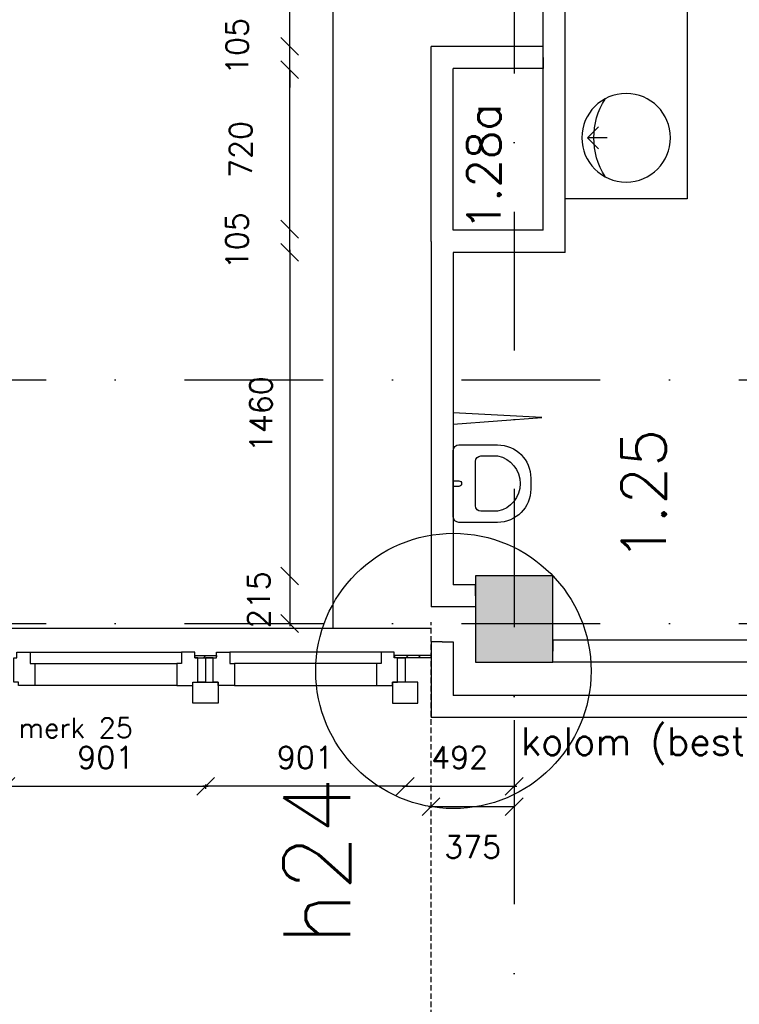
# Model space of a CAD drawing. Extents: x -171140 to 151546, y -8083 to 162438.
# Tile 37 of 96: x 37451 to 40698, y 30528 to 34973. Entities that reach past the tile are written whole.
import ezdxf

# ---------------------------------------------------------------- set-up
doc = ezdxf.new("R2010")
doc.units = 0
doc.header["$LTSCALE"] = 50
doc.header["$MEASUREMENT"] = 0
doc.header["$PDMODE"] = 3
doc.header["$PDSIZE"] = 0.001
for name, pattern in [('DASHDOT', [25, 12.5, -6.25, 0, -6.25]), ('DASHED', [0.75, 0.5, -0.25]), ('HIDDEN', [9.375, 6.25, -3.125]), ('HIDDEN2', [0.1875, 0.125, -0.0625]), ('STRAM_0WT$0$DASHDOT', [25, 12.5, -6.25, 0, -6.25])]:
    doc.linetypes.add(name, pattern=pattern)
doc.layers.get('0').update_dxf_attribs({"linetype": 'CONTINUOUS'})
doc.layers.get('DEFPOINTS').update_dxf_attribs({"linetype": 'CONTINUOUS'})
for name, color, linetype in [('_BESTAAND_ONGEWIJZIGD', 8, 'CONTINUOUS'), ('_BRANDCOMPART', 6, 'DASHDOT'), ('_DETAILNUMMERS', 4, 'CONTINUOUS'), ('_DETAILNUMMERSTEKST', 4, 'CONTINUOUS'), ('_KOLOMBESTAAND', 212, 'CONTINUOUS'), ('A--A42--_F-23-', 9, 'CONTINUOUS'), ('A--L21--', 3, 'CONTINUOUS'), ('A--L22A2_BINNENWAND', 2, 'CONTINUOUS'), ('A--L24AC1_TRAPPEN', 1, 'HIDDEN2'), ('A--L28--', 7, 'CONTINUOUS'), ('A--L31A1_BUITENKOZIJN', 1, 'CONTINUOUS'), ('A--L42--', 7, 'CONTINUOUS'), ('A--L42--_F-23-', 7, 'CONTINUOUS'), ('A--L74--', 7, 'CONTINUOUS'), ('A--L74--_F-23-', 7, 'CONTINUOUS'), ('A--M$1A-_F123-', 1, 'CONTINUOUS'), ('A--T$1A-_F123-_R', 4, 'CONTINUOUS'), ('A--T01A-25_TEKST', 2, 'CONTINUOUS'), ('STRAM_0WT$0$A--T$7A8-_STRA', 8, 'STRAM_0WT$0$DASHDOT'), ('TEKSTKOZIJNMERK', 2, 'CONTINUOUS'), ('X--LR---_CP', 7, 'CONTINUOUS')]:
    doc.layers.add(name, color=color, linetype=linetype)
doc.styles.add('ALFA-0_25', font='ROMANS')
doc.styles.add('B-01', font='SIMPLEX.SHX', dxfattribs={"width": 0.8, "height": 4.5})
doc.styles.add('HIEMSTRA', font='romans.shx')
doc.linetypes.add('BATTING', pattern='A,0.0001,-0.1,[134,ltypeshp.shx,S=0.1,R=0,X=-0.1,Y=0],-0.2,[134,ltypeshp.shx,S=0.1,R=180,X=0.1,Y=0],-0.1', length=0.4001)
doc.dimstyles.new('BEILEN', dxfattribs={"dimscale": 40, "dimtxt": 2.5, "dimasz": 2, "dimexe": 0.3, "dimexo": 0.3, "dimgap": 2, "dimtad": 1, "dimdec": 0, "dimzin": 0, "dimtxsty": 'HIEMSTRA', "dimblk1": 'OBLIQUE', "dimblk2": 'OBLIQUE', "dimsah": 1, "dimcen": -0.09, "dimdle": 0.3, "dimse1": 1, "dimclrd": 2, "dimclre": 2, "dimclrt": 3, "dimazin": 3, "dimtfac": 1, "dimtdec": 4, "dimtofl": 0, "dimtmove": 0, "dimatfit": 3, "dimtvp": 625, "dimtolj": 1, "dimtzin": 0})
doc.dimstyles.get("Standard").update_dxf_attribs({"dimscale": 40, "dimtxt": 2.5, "dimasz": 2, "dimexe": 0.3, "dimexo": 0.3, "dimgap": 2, "dimtad": 0, "dimdec": 0, "dimzin": 0, "dimtxsty": 'HIEMSTRA', "dimblk1": 'OBLIQUE', "dimblk2": 'OBLIQUE', "dimsah": 1, "dimcen": -0.09, "dimdle": 0.3, "dimse1": 1, "dimclrd": 2, "dimclre": 2, "dimclrt": 3, "dimazin": 3, "dimtfac": 1, "dimtdec": 4, "dimtix": 1, "dimtmove": 0, "dimatfit": 3, "dimtvp": 625, "dimtolj": 1, "dimtzin": 0})

# ---------------------------------------------------------------- blocks, each defined once
blk = doc.blocks.new('*U1299')
at = {"layer": 'A--L21--', "color": 8, "linetype": 'CONTINUOUS'}
for points in [[(-50, 50), (-50, 50), (-7324.7, 50), (-7324.7, 50)], [(50, -50), (50, -50), (-7424.7, -50), (-7424.7, -50)]]:
    blk.add_lwpolyline(points, dxfattribs=at)
blk = doc.blocks.new('*U1295')
at = {"layer": 'A--L21--', "color": 8, "linetype": 'CONTINUOUS'}
for points in [[(-50, 50), (-50, 50), (-1762.3, 50), (-1762.3, 0)], [(0, -50), (0, -50), (-1762.3, -50), (-1762.3, 0)]]:
    blk.add_lwpolyline(points, dxfattribs=at)
blk = doc.blocks.new('*U1294')
at = {"layer": 'A--L21--', "color": 8, "linetype": 'CONTINUOUS'}
for points in [[(0, 0), (-50, 0), (-50, -342.3), (-50, -342.3)], [(0, 0), (50, 0), (50, -242.3), (50, -242.3)]]:
    blk.add_lwpolyline(points, dxfattribs=at)
blk = doc.blocks.new('*U1268')
at = {"layer": 'A--L21--', "color": 8, "linetype": 'CONTINUOUS'}
for points in [[(-50, 50), (-50, 50), (-455, 50), (-455, 50)], [(50, -50), (50, -50), (-455, -50), (-455, -50)]]:
    blk.add_lwpolyline(points, dxfattribs=at)
blk = doc.blocks.new('*U1265')
at = {"layer": 'A--L21--', "color": 8, "linetype": 'CONTINUOUS'}
for points in [[(-50, 0), (-50, 0), (-50, 657.8), (-50, 657.8)], [(50, 0), (50, 0), (50, 607.8), (50, 607.8)]]:
    blk.add_lwpolyline(points, dxfattribs=at)
blk = doc.blocks.new('*U1262')
at = {"layer": 'A--L21--', "color": 8, "linetype": 'CONTINUOUS'}
for points in [[(0, 0), (0, 50), (-505, 50), (-505, 50)], [(0, 0), (0, -50), (-405, -50), (-405, -50)]]:
    blk.add_lwpolyline(points, dxfattribs=at)
blk = doc.blocks.new('*U1222')
at = {"layer": 'A--L21--', "color": 8, "linetype": 'CONTINUOUS'}
for points in [[(-50, 0), (-50, 0), (-50, 880), (-50, 880)], [(50, 50), (50, 50), (50, 780), (50, 780)]]:
    blk.add_lwpolyline(points, dxfattribs=at)
blk = doc.blocks.new('*U1221')
at = {"layer": 'A--L21--', "color": 8, "linetype": 'CONTINUOUS'}
for points in [[(-50, 50), (-50, 50), (-50, 957.9), (-50, 957.9)], [(50, -50), (50, -50), (50, 957.9), (50, 957.9)]]:
    blk.add_lwpolyline(points, dxfattribs=at)
blk = doc.blocks.new('*U1220')
at = {"layer": 'A--L21--', "color": 8, "linetype": 'CONTINUOUS'}
for points in [[(0, 0), (0, 50), (-99.7, 50), (-99.7, 50)], [(0, 0), (0, -50), (-199.7, -50), (-199.7, -50)]]:
    blk.add_lwpolyline(points, dxfattribs=at)
blk = doc.blocks.new('Q070050A')
at = {"layer": '_BESTAAND_ONGEWIJZIGD', "linetype": 'CONTINUOUS'}
for points in [[(-150, 0), (150, 0, -0.41), (175, -25), (175, -200, -0.41), (25, -350), (-25, -350, -0.41), (-175, -200), (-175, -25, -0.41), (-150, 0), (150, 0)], [(-150, 0), (150, 0, -0.41), (175, -25), (175, -200, -0.41), (25, -350), (-25, -350, -0.41), (-175, -200), (-175, -25, -0.41), (-150, 0), (150, 0)], [(12.5, 0), (12.5, -25, -1), (-12.5, -25), (-12.5, 0)], [(-100, -100), (100, -100, -0.41), (125, -125), (125, -200, -0.82), (-125, -200), (-125, -125, -0.41), (-100, -100)], [(-100, -100), (100, -100, -0.41), (125, -125), (125, -200, -0.82), (-125, -200), (-125, -125, -0.41), (-100, -100)]]:
    blk.add_lwpolyline(points, format="xyb", dxfattribs=at)
at = {"layer": '_BESTAAND_ONGEWIJZIGD'}
blk.add_circle((0, 0), 0.0123, dxfattribs=at)
for p in [(-175, 0), (-175, 0), (175, 0)]:
    blk.add_point(p, dxfattribs=at)
blk = doc.blocks.new('*U1156')
at = {"layer": 'A--L21--', "color": 8, "linetype": 'CONTINUOUS'}
for points in [[(-50, 0), (-50, 0), (-50, -1650), (-50, -1650)], [(50, -50), (50, -50), (50, -1550), (50, -1550)]]:
    blk.add_lwpolyline(points, dxfattribs=at)
blk = doc.blocks.new('Q070080-')
at = {"layer": 'A--L74--_F-23-', "color": 1, "linetype": 'CONTINUOUS'}
for points in [[(-50, -50), (0, 0), (50, -50)], [(0, -90), (0, 0)]]:
    blk.add_lwpolyline(points, dxfattribs=at)
at = {"layer": 'X--LR---_CP'}
blk.add_point((0, -90), dxfattribs=at)
blk.add_point((0, -90), dxfattribs=at)
blk.add_point((0, -90), dxfattribs=at)
blk = doc.blocks.new('_OBLIQUE')
at = {"color": 0, "linetype": 'BYBLOCK'}
blk.add_line((-0.5, -0.5), (0.5, 0.5), dxfattribs=at)
blk = doc.blocks.new('*D93')
at = {"color": 2, "linetype": 'BYBLOCK'}
for p, q in [((39682, 31810.5), (39682, 31408.2)), ((39295.3, 31420.2), (39682, 31420.2))]:
    blk.add_line(p, q, dxfattribs=at)
at = {"layer": 'DEFPOINTS', "color": 0, "linetype": 'BYBLOCK'}
for p in [(39307.3, 31822.5), (39682, 31822.5), (39682, 31420.2)]:
    blk.add_point(p, dxfattribs=at)
at = {"color": 2, "linetype": 'BYBLOCK', "xscale": 80, "yscale": 80, "zscale": 80, "rotation": 180}
blk.add_blockref('_OBLIQUE', (39307.3, 31420.2), dxfattribs=at)
at = {"color": 2, "linetype": 'BYBLOCK', "xscale": 80, "yscale": 80, "zscale": 80}
blk.add_blockref('_OBLIQUE', (39682, 31420.2), dxfattribs=at)
at = {"color": 3, "linetype": 'BYBLOCK', "insert": (39494.7, 31238.2), "char_height": 100, "attachment_point": 5, "style": 'HIEMSTRA'}
blk.add_mtext('\\A1;375', dxfattribs=at)
blk = doc.blocks.new('*D94')
at = {"color": 2, "linetype": 'BYBLOCK'}
blk.add_line((38669.5, 33933.9), (38669.5, 32449.9), dxfattribs=at)
at = {"layer": 'DEFPOINTS', "color": 0, "linetype": 'BYBLOCK'}
for p in [(38669.5, 33921.9), (38669.5, 32461.9), (38669.5, 32461.9)]:
    blk.add_point(p, dxfattribs=at)
at = {"color": 2, "linetype": 'BYBLOCK', "xscale": 80, "yscale": 80, "zscale": 80}
for p, rotation in [((38669.5, 33921.9), 90), ((38669.5, 32461.9), 270)]:
    blk.add_blockref('_OBLIQUE', p, dxfattribs=dict(at, rotation=rotation))
at = {"color": 3, "linetype": 'BYBLOCK', "insert": (38539.5, 33191.9), "char_height": 100, "attachment_point": 5, "rotation": 90, "style": 'HIEMSTRA'}
blk.add_mtext('\\A1;1460', dxfattribs=at)
blk = doc.blocks.new('*D95')
at = {"color": 2, "linetype": 'BYBLOCK'}
blk.add_line((38669.5, 32473.9), (38669.5, 32234.9), dxfattribs=at)
at = {"layer": 'DEFPOINTS', "color": 0, "linetype": 'BYBLOCK'}
for p in [(38669.5, 32461.9), (38669.5, 32246.9), (38669.5, 32246.9)]:
    blk.add_point(p, dxfattribs=at)
at = {"color": 2, "linetype": 'BYBLOCK', "xscale": 80, "yscale": 80, "zscale": 80}
for p, rotation in [((38669.5, 32461.9), 90), ((38669.5, 32246.9), 270)]:
    blk.add_blockref('_OBLIQUE', p, dxfattribs=dict(at, rotation=rotation))
at = {"color": 3, "linetype": 'BYBLOCK', "insert": (38530, 32354.4), "char_height": 100, "attachment_point": 5, "rotation": 90, "style": 'HIEMSTRA'}
blk.add_mtext('\\A1;215', dxfattribs=at)
blk = doc.blocks.new('*D96')
at = {"color": 2, "linetype": 'BYBLOCK'}
for p, q in [((38669.5, 34026.9), (38669.5, 34106.9)), ((38669.5, 33921.9), (38669.5, 34026.9)), ((38669.5, 33921.9), (38669.5, 33841.9))]:
    blk.add_line(p, q, dxfattribs=at)
at = {"layer": 'DEFPOINTS', "color": 0, "linetype": 'BYBLOCK'}
for p in [(38669.5, 34026.9), (38669.5, 34026.9), (38669.5, 33921.9)]:
    blk.add_point(p, dxfattribs=at)
at = {"color": 2, "linetype": 'BYBLOCK', "xscale": 80, "yscale": 80, "zscale": 80}
for p, rotation in [((38669.5, 34026.9), 270), ((38669.5, 33921.9), 90)]:
    blk.add_blockref('_OBLIQUE', p, dxfattribs=dict(at, rotation=rotation))
at = {"color": 3, "linetype": 'BYBLOCK', "insert": (38431.5, 33974.4), "char_height": 100, "attachment_point": 5, "rotation": 90, "style": 'HIEMSTRA'}
blk.add_mtext('\\A1;105', dxfattribs=at)
blk = doc.blocks.new('*D97')
at = {"color": 2, "linetype": 'BYBLOCK'}
blk.add_line((38669.5, 34014.9), (38669.5, 34746.9), dxfattribs=at)
at = {"layer": 'DEFPOINTS', "color": 0, "linetype": 'BYBLOCK'}
for p in [(38669.5, 34746.9), (38669.5, 34746.9), (38669.5, 34026.9)]:
    blk.add_point(p, dxfattribs=at)
at = {"color": 2, "linetype": 'BYBLOCK', "xscale": 80, "yscale": 80, "zscale": 80}
for p, rotation in [((38669.5, 34746.9), 90), ((38669.5, 34026.9), 270)]:
    blk.add_blockref('_OBLIQUE', p, dxfattribs=dict(at, rotation=rotation))
at = {"color": 3, "linetype": 'BYBLOCK', "insert": (38448.2, 34386.9), "char_height": 100, "attachment_point": 5, "rotation": 90, "style": 'HIEMSTRA'}
blk.add_mtext('\\A1;720', dxfattribs=at)
blk = doc.blocks.new('*D98')
at = {"color": 2, "linetype": 'BYBLOCK'}
for p, q in [((38669.5, 34851.9), (38669.5, 34931.9)), ((38669.5, 34746.9), (38669.5, 34851.9)), ((38669.5, 34746.9), (38669.5, 34666.9))]:
    blk.add_line(p, q, dxfattribs=at)
at = {"layer": 'DEFPOINTS', "color": 0, "linetype": 'BYBLOCK'}
for p in [(38669.5, 34851.9), (38669.5, 34851.9), (38669.5, 34746.9)]:
    blk.add_point(p, dxfattribs=at)
at = {"color": 2, "linetype": 'BYBLOCK', "xscale": 80, "yscale": 80, "zscale": 80}
for p, rotation in [((38669.5, 34851.9), 270), ((38669.5, 34746.9), 90)]:
    blk.add_blockref('_OBLIQUE', p, dxfattribs=dict(at, rotation=rotation))
at = {"color": 3, "linetype": 'BYBLOCK', "insert": (38431.9, 34851.9), "char_height": 100, "attachment_point": 5, "rotation": 90, "style": 'HIEMSTRA'}
blk.add_mtext('\\A1;105', dxfattribs=at)
blk = doc.blocks.new('*D99')
at = {"color": 2, "linetype": 'BYBLOCK'}
blk.add_line((38669.5, 34839.9), (38669.5, 37211.9), dxfattribs=at)
at = {"layer": 'DEFPOINTS', "color": 0, "linetype": 'BYBLOCK'}
for p in [(38669.5, 37211.9), (38669.5, 37211.9), (38669.5, 34851.9)]:
    blk.add_point(p, dxfattribs=at)
at = {"color": 2, "linetype": 'BYBLOCK', "xscale": 80, "yscale": 80, "zscale": 80}
for p, rotation in [((38669.5, 37211.9), 90), ((38669.5, 34851.9), 270)]:
    blk.add_blockref('_OBLIQUE', p, dxfattribs=dict(at, rotation=rotation))
at = {"color": 3, "linetype": 'BYBLOCK', "insert": (38488.7, 36031.9), "char_height": 100, "attachment_point": 5, "rotation": 90, "style": 'HIEMSTRA'}
blk.add_mtext('\\A1;2360', dxfattribs=at)
blk = doc.blocks.new('STRAM_0WT')
at = {"layer": 'STRAM_0WT$0$A--T$7A8-_STRA', "color": 8}
for p, q in [((-35934.938, 28110.192), (-35934.938, -7328.621)), ((-66174.285, 1100), (-500, 1100)), ((-66174.285, 0), (-500, 0))]:
    blk.add_line(p, q, dxfattribs=at)
blk = doc.blocks.new('*U982')
at = {"layer": 'A--A42--_F-23-', "linetype": 'CONTINUOUS'}
h = blk.add_hatch(dxfattribs=at)
h.set_pattern_fill('ALFALINE', color=256, scale=40, style=0)
h.set_pattern_definition([(45, (-39307.31, -32097.03), (-28.28427, 28.28427), [])])
h.paths.add_polyline_path([(0, 0), (0, -5), (-166, -5), (-166, 0), (-166, 5), (0, 5)])
at = {"layer": 'A--L42--_F-23-', "color": 2, "linetype": 'CONTINUOUS'}
for points in [[(0, 0), (0, 5), (-166, 5), (-166, 0)], [(0, 0), (0, -5), (-166, -5), (-166, 0)]]:
    blk.add_lwpolyline(points, dxfattribs=at)
blk = doc.blocks.new('*U980')
at = {"layer": 'A--A42--_F-23-', "linetype": 'CONTINUOUS'}
h = blk.add_hatch(dxfattribs=at)
h.set_pattern_fill('ALFALINE', color=256, scale=40, style=0)
h.set_pattern_definition([(45, (-38240.672, -32097.03), (-28.28427, 28.28427), [])])
h.paths.add_polyline_path([(0, 0), (0, 5), (97.9, 5), (97.9, 0), (97.9, -5), (0, -5)])
at = {"layer": 'A--L42--_F-23-', "color": 2, "linetype": 'CONTINUOUS'}
for points in [[(0, 0), (0, 5), (97.9, 5), (97.9, 0)], [(0, 0), (0, -5), (97.9, -5), (97.9, 0)]]:
    blk.add_lwpolyline(points, dxfattribs=at)
blk = doc.blocks.new('*D413')
at = {"layer": 'A--M$1A-_F123-', "color": 1, "linetype": 'CONTINUOUS'}
for p, q in [((39202.1, 31512.4), (38277.6, 31512.4)), ((38289.6, 31519.9), (38289.6, 31500.4))]:
    blk.add_line(p, q, dxfattribs=at)
at = {"layer": 'DEFPOINTS', "color": 0, "linetype": 'CONTINUOUS'}
for p in [(38289.6, 31531.9), (38289.6, 31512.4), (39190.1, 31531.9)]:
    blk.add_point(p, dxfattribs=at)
at = {"layer": 'A--M$1A-_F123-', "color": 1, "linetype": 'CONTINUOUS', "xscale": 80, "yscale": 80, "zscale": 80, "rotation": 180}
blk.add_blockref('_OBLIQUE', (38289.6, 31512.4), dxfattribs=at)
at = {"layer": 'A--M$1A-_F123-', "color": 1, "linetype": 'CONTINUOUS', "xscale": 80, "yscale": 80, "zscale": 80}
blk.add_blockref('_OBLIQUE', (39190.1, 31512.4), dxfattribs=at)
at = {"layer": 'A--M$1A-_F123-', "color": 2, "linetype": 'CONTINUOUS', "insert": (38739.8, 31642.4), "char_height": 100, "attachment_point": 5, "style": 'HIEMSTRA'}
blk.add_mtext('\\A1;901', dxfattribs=at)
blk = doc.blocks.new('*D414')
at = {"layer": 'A--M$1A-_F123-', "color": 1, "linetype": 'CONTINUOUS'}
for p, q in [((37377.1, 31512.4), (38301.6, 31512.4)), ((38289.6, 31519.9), (38289.6, 31500.4))]:
    blk.add_line(p, q, dxfattribs=at)
at = {"layer": 'DEFPOINTS', "color": 0, "linetype": 'CONTINUOUS'}
for p in [(37389.1, 31531.9), (38289.6, 31531.9), (38289.6, 31512.4)]:
    blk.add_point(p, dxfattribs=at)
at = {"layer": 'A--M$1A-_F123-', "color": 1, "linetype": 'CONTINUOUS', "xscale": 80, "yscale": 80, "zscale": 80, "rotation": 180}
blk.add_blockref('_OBLIQUE', (37389.1, 31512.4), dxfattribs=at)
at = {"layer": 'A--M$1A-_F123-', "color": 1, "linetype": 'CONTINUOUS', "xscale": 80, "yscale": 80, "zscale": 80}
blk.add_blockref('_OBLIQUE', (38289.6, 31512.4), dxfattribs=at)
at = {"layer": 'A--M$1A-_F123-', "color": 2, "linetype": 'CONTINUOUS', "insert": (37839.3, 31642.4), "char_height": 100, "attachment_point": 5, "style": 'HIEMSTRA'}
blk.add_mtext('\\A1;901', dxfattribs=at)
blk = doc.blocks.new('*D415')
at = {"layer": 'A--M$1A-_F123-', "color": 1, "linetype": 'CONTINUOUS'}
blk.add_line((39178.1, 31512.4), (39694, 31512.4), dxfattribs=at)
at = {"layer": 'DEFPOINTS', "color": 0, "linetype": 'CONTINUOUS'}
for p in [(39190.1, 31512.4), (39682, 31512.4), (39682, 31512.4)]:
    blk.add_point(p, dxfattribs=at)
at = {"layer": 'A--M$1A-_F123-', "color": 1, "linetype": 'CONTINUOUS', "xscale": 80, "yscale": 80, "zscale": 80, "rotation": 180}
blk.add_blockref('_OBLIQUE', (39190.1, 31512.4), dxfattribs=at)
at = {"layer": 'A--M$1A-_F123-', "color": 1, "linetype": 'CONTINUOUS', "xscale": 80, "yscale": 80, "zscale": 80}
blk.add_blockref('_OBLIQUE', (39682, 31512.4), dxfattribs=at)
at = {"layer": 'A--M$1A-_F123-', "color": 2, "linetype": 'CONTINUOUS', "insert": (39436.1, 31642.4), "char_height": 100, "attachment_point": 5, "style": 'HIEMSTRA'}
blk.add_mtext('\\A1;492', dxfattribs=at)

msp = doc.modelspace()

# ---------------------------------------------------------------- hatches: boundary and pattern name
at = {"layer": '_KOLOMBESTAAND', "linetype": 'HIDDEN'}
msp.add_hatch(color=256, dxfattribs=at).paths.add_polyline_path([(39507, 32071.9), (39857, 32071.9), (39857, 32461.9), (39507, 32461.9)])
msp.add_hatch(color=256, dxfattribs=at).paths.add_polyline_path([(39507, 32071.9), (39857, 32071.9), (39857, 32461.9), (39507, 32461.9)])

# ---------------------------------------------------------------- linework, layer by layer
at = {"layer": '_BESTAAND_ONGEWIJZIGD', "linetype": 'CONTINUOUS'}
msp.add_lwpolyline([(40462.3, 34164.5), (39912.3, 34164.5), (39912.3, 35464.5), (40462.3, 35464.5)], close=True, dxfattribs=at)
at = {"layer": '_BESTAAND_ONGEWIJZIGD', "linetype": 'CONTINUOUS', "elevation": 860}
msp.add_lwpolyline([(40187.3, 34239.5, 1), (40187.3, 34639.5, 1)], format="xyb", close=True, dxfattribs=at)
at = {"layer": '_BESTAAND_ONGEWIJZIGD', "linetype": 'CONTINUOUS'}
msp.add_lwpolyline([(40092.3, 34264.5, -0.29), (40092.3, 34614.5)], format="xyb", dxfattribs=at)
msp.add_lwpolyline([(39407.3, 33147.2), (39807.3, 33177.2), (39407.3, 33197.2)], dxfattribs=at)
at = {"layer": '_BESTAAND_ONGEWIJZIGD', "linetype": 'DASHED'}
msp.add_lwpolyline([(55147.3, 31812.5), (55147.3, 29502.5), (39307.3, 29502.5), (39307.3, 32252.5)], dxfattribs=at)
at = {"layer": '_BESTAAND_ONGEWIJZIGD', "linetype": 'CONTINUOUS'}
msp.add_circle((39912.3, 34164.5), 0.0123, dxfattribs=at)
msp.add_point((40462.3, 34164.5), dxfattribs=at)
at = {"layer": '_BRANDCOMPART', "color": 4, "linetype": 'BATTING', "ltscale": 10}
msp.add_lwpolyline([(40221.6, 42789.3), (40221.6, 40174.2), (38864.6, 40174.2), (38864.6, 32226.1)], dxfattribs=at)
at = {"layer": '_DETAILNUMMERS'}
msp.add_circle((39407.9, 32032.8), 621.2, dxfattribs=at)
at = {"layer": 'A--L22A2_BINNENWAND'}
msp.add_line((35607, 32226.1), (39307.3, 32226.1), dxfattribs=at)
for points in [[(37498.1, 32117.1), (37498.1, 32066.1), (37519.1, 32066.1), (37519, 31967.1), (37446.1, 31967.1), (37446.1, 31982.1), (37424, 31982.1), (37424.1, 32092.1), (37438.1, 32092.1), (37438.1, 32117.1)], [(38180.7, 32117.1), (38180.7, 32066.1), (38159.7, 32066.1), (38159.7, 31967.1), (38232.6, 31967.1), (38232.6, 31982.1), (38254.7, 31982.1), (38254.7, 32092.1), (38240.7, 32092.1), (38240.7, 32117.1)], [(38289.6, 31982.1), (38254.7, 31982.1), (38254.7, 32092.1), (38289.6, 32092.1)], [(38289.6, 31982.1), (38324.5, 31982.1), (38324.6, 32092.1), (38289.6, 32092.1)], [(38398.6, 32117.1), (38398.6, 32066.1), (38419.6, 32066.1), (38419.5, 31967.1), (38346.6, 31967.1), (38346.6, 31982.1), (38324.5, 31982.1), (38324.6, 32092.1), (38338.6, 32092.1), (38338.6, 32117.1)], [(39081.3, 32117.1), (39081.3, 32066.1), (39060.3, 32066.1), (39060.4, 31967.1), (39133.3, 31967.1), (39133.3, 31982.1), (39155.4, 31982.1), (39155.3, 32092.1), (39141.3, 32092.1), (39141.3, 32117.1)], [(39190.3, 31982.1), (39155.4, 31982.1), (39155.3, 32092.1), (39190.3, 32092.1)], [(38232.6, 31982.1), (38346.6, 31982.1), (38346.6, 31935.3), (38346.6, 31887.1), (38305.6, 31887.1), (38232.6, 31887.1), (38232.6, 31982.1)], [(39247.3, 31982.1), (39133.3, 31982.1), (39133.3, 31935.3), (39133.3, 31887.1), (39174.3, 31887.1), (39247.3, 31887.1), (39247.3, 31982.1)]]:
    msp.add_lwpolyline(points, close=True, dxfattribs=at)
at = {"layer": 'A--L28--', "color": 3, "linetype": 'CONTINUOUS'}
msp.add_lwpolyline([(39507, 32071.9), (39857, 32071.9), (39857, 32461.9), (39507, 32461.9)], close=True, dxfattribs=at)
msp.add_lwpolyline([(39507, 32071.9), (39857, 32071.9), (39857, 32461.9), (39507, 32461.9)], close=True, dxfattribs=at)
at = {"layer": 'A--L31A1_BUITENKOZIJN'}
for p, q in [((37498.3, 32117.1), (38180.7, 32117.1)), ((39080.9, 32117.1), (38398.5, 32117.1)), ((37519.3, 32066.1), (38159.7, 32066.1)), ((39059.9, 32066.1), (38419.5, 32066.1)), ((38159.7, 31967.1), (37519.3, 31967.1)), ((38419.5, 31967.1), (39060, 31967.1))]:
    msp.add_line(p, q, dxfattribs=at)

# ---------------------------------------------------------------- block references
at = {"layer": '_BESTAAND_ONGEWIJZIGD', "linetype": 'CONTINUOUS', "rotation": 90}
msp.add_blockref('Q070080-', (40012.3, 34439.5), dxfattribs=at)
at = {"layer": 'A--L21--', "linetype": 'CONTINUOUS'}
for name, p in [('*U1265', (39862.3, 34929.8)), ('*U1221', (39862.3, 33971.9)), ('*U1262', (39812.3, 34801.9)), ('*U1222', (39357.3, 33971.9)), ('*U1268', (39862.3, 33971.9)), ('*U1156', (39357.3, 33971.9)), ('*U1220', (39507, 32371.9)), ('*U1294', (39357.3, 32164.9)), ('*U1295', (41619.3, 32121.9)), ('*U1299', (46732, 31872.5))]:
    msp.add_blockref(name, p, dxfattribs=at)
at = {"layer": 'A--L24AC1_TRAPPEN'}
msp.add_blockref('STRAM_0WT', (75617, 32246.9), dxfattribs=at)
at = {"layer": 'A--L42--', "linetype": 'CONTINUOUS'}
for name, p in [('*U980', (38240.7, 32097)), ('*U982', (39307.3, 32097))]:
    msp.add_blockref(name, p, dxfattribs=at)
at = {"layer": 'A--L74--', "linetype": 'CONTINUOUS', "rotation": 90}
msp.add_blockref('Q070050A', (39407.3, 32878.4), dxfattribs=at)

# ---------------------------------------------------------------- texts
at = {"layer": '_DETAILNUMMERSTEKST', "style": 'ALFA-0_25'}
msp.add_text('h24', height=300, rotation=90, dxfattribs=at).set_placement((38941.8, 30792.8))
at = {"layer": 'A--T$1A-_F123-_R', "style": 'ALFA-0_25'}
for s, height, p in [('1.28a', 150, (39620.7, 34021.7)), ('1.25', 200, (40366.9, 32525.9))]:
    msp.add_text(s, height=height, rotation=90, dxfattribs=at).set_placement(p)
at = {"layer": 'A--T01A-25_TEKST', "style": 'HIEMSTRA'}
msp.add_text('kolom (bestaand) 350x390', height=125, dxfattribs=at).set_placement((39711.7, 31652.2))
at = {"layer": 'TEKSTKOZIJNMERK', "style": 'B-01'}
msp.add_text('merk 25', height=90, rotation=0.0001, dxfattribs=at).set_placement((37444.7, 31731.2))

# ---------------------------------------------------------------- dimensions: what is measured, and where the dimension line sits
at = {"layer": 'A--M$1A-_F123-', "linetype": 'CONTINUOUS'}
for base, p1, p2, picture, middle in [((38669.5, 37211.9), (38669.5, 34851.9), (38669.5, 37211.9), '*D99', (38488.7, 36031.9)), ((38669.5, 34851.9), (38669.5, 34746.9), (38669.5, 34851.9), '*D98', (38431.9, 34851.9)), ((38669.5, 34746.9), (38669.5, 34026.9), (38669.5, 34746.9), '*D97', (38448.2, 34386.9)), ((38669.5, 34026.9), (38669.5, 33921.9), (38669.5, 34026.9), '*D96', (38431.5, 33974.4)), ((38669.5, 32246.9), (38669.5, 32461.9), (38669.5, 32246.9), '*D95', (38530, 32354.4))]:
    dim = msp.add_linear_dim(base=base, p1=p1, p2=p2, angle=90, dimstyle='BEILEN', dxfattribs=at)
    dim.commit()
    dim.dimension.update_dxf_attribs({"geometry": picture, "text_midpoint": middle, "dimtype": 160})
dim = msp.add_linear_dim(base=(38669.5, 32461.9), p1=(38669.5, 33921.9), p2=(38669.5, 32461.9), angle=90, dimstyle='BEILEN', dxfattribs=at)
dim.commit()
dim.dimension.update_dxf_attribs({"geometry": '*D94', "text_midpoint": (38539.5, 33191.9)})
dim = msp.add_linear_dim(base=(39682, 31420.2), p1=(39307.3, 31822.5), p2=(39682, 31822.5), dimstyle='BEILEN', dxfattribs=at)
dim.commit()
dim.dimension.update_dxf_attribs({"geometry": '*D93', "text_midpoint": (39494.7, 31238.2)})
for base, p1, p2, picture, middle in [((38289.5820809, 31512.4498751), (37389.0820809, 31531.9489783), (38289.5820809, 31531.9489783), '*D414', (37839.3320809, 31642.4498751)), ((38289.5820809, 31512.4498751), (39190.0820809, 31531.9489783), (38289.5820809, 31531.9489783), '*D413', (38739.8320809, 31642.4498751)), ((39682, 31512.4), (39190.1, 31512.4), (39682, 31512.4), '*D415', (39436.1, 31642.4))]:
    dim = msp.add_linear_dim(base=base, p1=p1, p2=p2, dimstyle='STANDARD', override={"dimtad": 1, "dimclrd": 1, "dimclre": 1, "dimclrt": 2}, dxfattribs=at)
    dim.commit()
    dim.dimension.update_dxf_attribs({"geometry": picture, "text_midpoint": middle})

doc.saveas('drawing.dxf')
